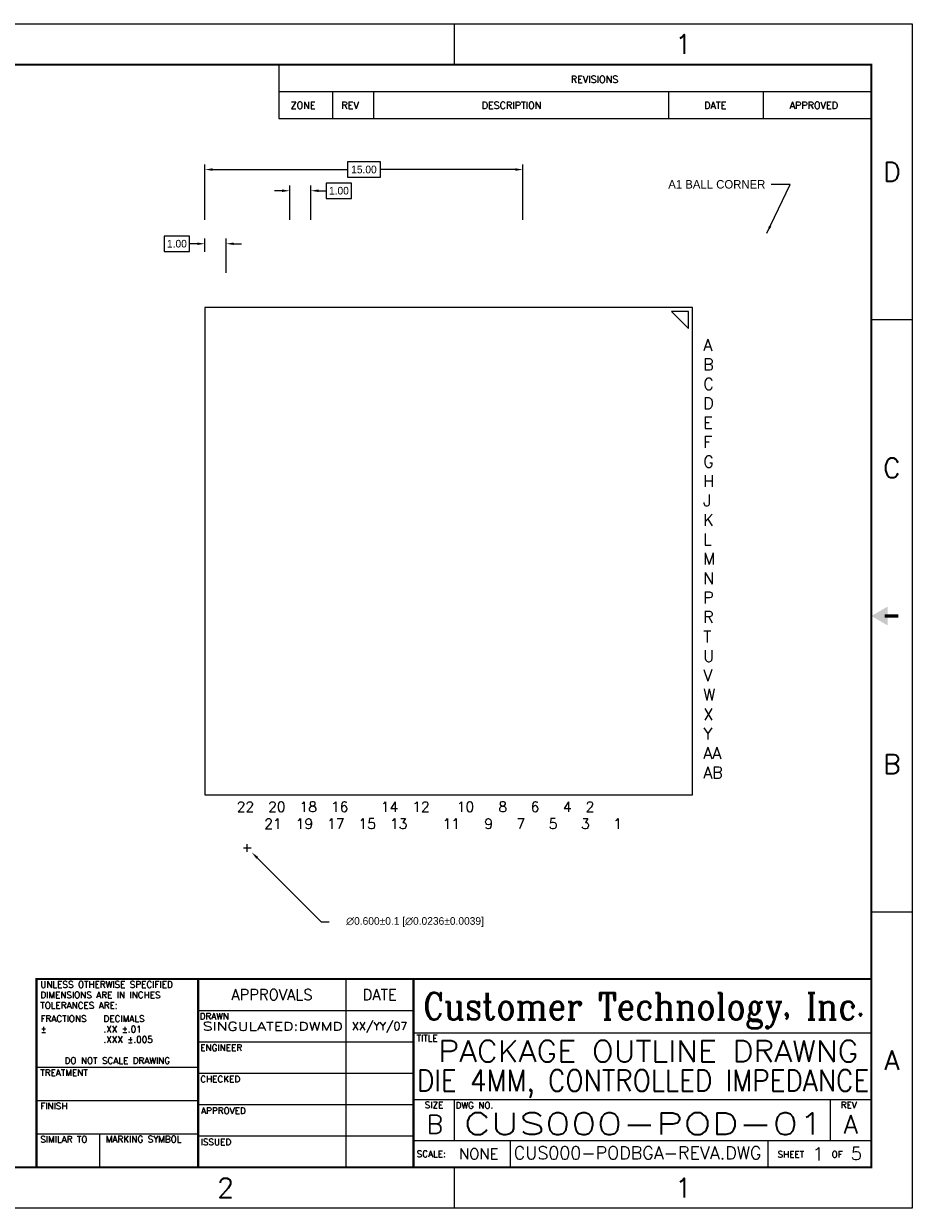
# Model space of a CAD drawing. Header units: millimetres. Extents: x -20 to 67, y -24 to 74.9.
# Tile 37 of 37: x 24.5 to 66.4, y 19 to 74.9. Entities that reach past the tile are written whole.
import ezdxf
from ezdxf.enums import TextEntityAlignment as Align

# ---------------------------------------------------------------- set-up
doc = ezdxf.new("R2010")
doc.units = ezdxf.units.MM
doc.header["$LTSCALE"] = 0.2
doc.header["$MEASUREMENT"] = 0
for name, color, linetype in [('00-TBlock', 7, 'Continuous'), ('01-TBlock', 7, 'Continuous'), ('COM-FS', 7, 'Continuous'), ('Dim', 7, 'Continuous'), ('Text', 7, 'Continuous')]:
    doc.layers.add(name, color=color, linetype=linetype)
doc.styles.add('Complex', font='complex.shx')
doc.styles.add('TBlock', font='simplex.shx')
doc.dimstyles.new('1X-Std-.1tol-Horiz', dxfattribs={"dimscale": 2, "dimtxt": 0.18, "dimasz": 0.18, "dimexe": 0.12, "dimexo": 0.0625, "dimgap": 0.09, "dimtad": 0, "dimtih": 1, "dimtoh": 1, "dimdec": 3, "dimzin": 1, "dimdsep": 46, "dimtxsty": 'Standard', "dimcen": 0.09, "dimadec": 0, "dimazin": 0, "dimtol": 1, "dimtp": 0.1, "dimtm": 0.1, "dimtfac": 1, "dimtdec": 3, "dimtofl": 0, "dimtmove": 0, "dimatfit": 3, "dimfxl": 1, "dimtolj": 1, "dimarcsym": 0})
doc.dimstyles.new('1X-Std-.2tol', dxfattribs={"dimscale": 2, "dimtxt": 0.18, "dimasz": 0.18, "dimexe": 0.12, "dimexo": 0.0625, "dimgap": 0.09, "dimtad": 0, "dimzin": 0, "dimdsep": 46, "dimtxsty": 'Standard', "dimcen": 0.09, "dimadec": 0, "dimazin": 0, "dimtol": 1, "dimtp": 0.2, "dimtm": 0.2, "dimtfac": 1, "dimtofl": 0, "dimtmove": 0, "dimatfit": 3, "dimfxl": 1, "dimtolj": 1, "dimtzin": 0, "dimarcsym": 0})
doc.dimstyles.new('1X-Std-RefBox', dxfattribs={"dimscale": 2, "dimtxt": 0.18, "dimasz": 0.18, "dimexe": 0.12, "dimexo": 0.0625, "dimgap": -0.09, "dimtad": 0, "dimtih": 1, "dimtoh": 1, "dimzin": 0, "dimdsep": 46, "dimtxsty": 'Standard', "dimcen": 0.09, "dimadec": 0, "dimazin": 0, "dimtp": 0.2, "dimtm": 0.2, "dimtfac": 1, "dimtofl": 0, "dimtmove": 0, "dimatfit": 3, "dimfxl": 1, "dimtolj": 1, "dimtzin": 0, "dimarcsym": 0})

# ---------------------------------------------------------------- blocks, each defined once
blk = doc.blocks.new('*D4')
at = {"layer": 'Defpoints', "color": 0, "lineweight": -3}
for p in [(34.788, 36.212), (35.212, 35.788)]:
    blk.add_point(p, dxfattribs=at)
at = {"layer": 'Dim', "color": 0, "lineweight": -2}
for p, q in [((34.82, 36), (35.18, 36)), ((35, 35.82), (35, 36.18)), ((38.5, 32.5), (35.467, 35.533)), ((38.86, 32.5), (38.5, 32.5))]:
    blk.add_line(p, q, dxfattribs=at)
at = {"layer": 'Dim', "color": 0, "lineweight": -3}
blk.add_solid([(35.509, 35.576), (35.424, 35.491), (35.212, 35.788)], dxfattribs=at)
at = {"layer": 'Dim', "color": 0, "insert": (42.91, 32.5), "char_height": 0.36, "attachment_point": 5}
blk.add_mtext('\\A1;∅0.600±0.1 [∅0.0236±0.0039]', dxfattribs=at)
blk = doc.blocks.new('*D5')
at = {"layer": 'Defpoints', "color": 0, "lineweight": -3}
for p in [(48, 68), (33, 65.5), (48, 65.5)]:
    blk.add_point(p, dxfattribs=at)
at = {"layer": 'Dim', "color": 0, "lineweight": -2}
for p, q in [((33, 65.625), (33, 68.24)), ((41.28, 68.36), (39.72, 68.36)), ((39.72, 68.36), (39.72, 67.64)), ((41.28, 67.64), (41.28, 68.36)), ((48, 65.625), (48, 68.24)), ((33.36, 68), (39.72, 68)), ((39.72, 67.64), (41.28, 67.64)), ((47.64, 68), (41.28, 68))]:
    blk.add_line(p, q, dxfattribs=at)
at = {"layer": 'Dim', "color": 0, "lineweight": -3}
for points in [[(33.36, 68.06), (33.36, 67.94), (33, 68)], [(47.64, 68.06), (47.64, 67.94), (48, 68)]]:
    blk.add_solid(points, dxfattribs=at)
at = {"layer": 'Dim', "color": 0, "insert": (40.5, 68), "char_height": 0.36, "attachment_point": 5}
blk.add_mtext('\\A1;15.00', dxfattribs=at)
blk = doc.blocks.new('*D14')
at = {"layer": 'Defpoints', "color": 0, "lineweight": -3}
for p in [(33, 64.5), (33, 64), (34, 63)]:
    blk.add_point(p, dxfattribs=at)
at = {"layer": 'Dim', "color": 0, "lineweight": -2}
for p, q in [((32.28, 64.86), (31.08, 64.86)), ((31.08, 64.86), (31.08, 64.14)), ((32.28, 64.14), (32.28, 64.86)), ((32.64, 64.5), (32.28, 64.5)), ((33, 64.125), (33, 64.74)), ((34, 63.125), (34, 64.74)), ((34.36, 64.5), (34.72, 64.5)), ((31.08, 64.14), (32.28, 64.14))]:
    blk.add_line(p, q, dxfattribs=at)
at = {"layer": 'Dim', "color": 0, "lineweight": -3}
for points in [[(32.64, 64.56), (32.64, 64.44), (33, 64.5)], [(34.36, 64.56), (34.36, 64.44), (34, 64.5)]]:
    blk.add_solid(points, dxfattribs=at)
at = {"layer": 'Dim', "color": 0, "insert": (31.68, 64.5), "char_height": 0.36, "attachment_point": 5}
blk.add_mtext('\\A1;1.00', dxfattribs=at)
blk = doc.blocks.new('*D7')
at = {"layer": 'Defpoints', "color": 0, "lineweight": -3}
for p in [(38, 67), (37, 65.5), (38, 65.5)]:
    blk.add_point(p, dxfattribs=at)
at = {"layer": 'Dim', "color": 0, "lineweight": -2}
for p, q in [((37, 65.625), (37, 67.24)), ((38, 65.625), (38, 67.24)), ((39.92, 67.36), (38.72, 67.36)), ((38.72, 67.36), (38.72, 66.64)), ((39.92, 66.64), (39.92, 67.36)), ((36.64, 67), (36.28, 67)), ((38.36, 67), (38.72, 67)), ((38.72, 66.64), (39.92, 66.64))]:
    blk.add_line(p, q, dxfattribs=at)
at = {"layer": 'Dim', "color": 0, "lineweight": -3}
for points in [[(36.64, 67.06), (36.64, 66.94), (37, 67)], [(38.36, 67.06), (38.36, 66.94), (38, 67)]]:
    blk.add_solid(points, dxfattribs=at)
at = {"layer": 'Dim', "color": 0, "insert": (39.32, 67), "char_height": 0.36, "attachment_point": 5}
blk.add_mtext('\\A1;1.00', dxfattribs=at)
blk = doc.blocks.new('ANSI_B-1')
at = {"layer": '01-TBlock'}
for p, q in [((0, 279.4), (431.8, 279.4)), ((323.85, 269.75), (323.85, 279.4)), ((431.8, 279.4), (431.8, 0)), ((282.45, 269.75), (282.45, 257.05)), ((282.45, 263.4), (422.15, 263.4)), ((295.15, 257.05), (295.15, 263.4)), ((304.8, 257.05), (304.8, 263.4)), ((374.4, 257.05), (374.4, 263.4)), ((396.75, 257.05), (396.75, 263.4)), ((282.45, 257.05), (422.15, 257.05)), ((431.8, 209.55), (422.15, 209.55)), ((431.8, 69.85), (422.15, 69.85)), ((298.2, 54.1), (298.2, 9.65)), ((263.4, 46.69), (314.2, 46.69)), ((263.4, 39.28), (314.2, 39.28)), ((314.2, 41.4), (422.15, 41.4)), ((225.3, 33.27), (263.4, 33.27)), ((263.4, 31.87), (314.2, 31.87)), ((225.3, 25.4), (263.4, 25.4)), ((314.2, 25.65), (422.15, 25.65)), ((323.85, 16), (323.85, 25.65)), ((412.5, 16), (412.5, 25.65)), ((263.4, 24.47), (314.2, 24.47)), ((225.3, 17.53), (263.4, 17.53)), ((240.22, 9.65), (240.22, 17.53)), ((263.4, 17.06), (314.2, 17.06)), ((314.2, 16), (422.15, 16)), ((337.07, 9.45), (337.07, 15.8)), ((397.81, 9.65), (397.81, 16)), ((323.85, 0), (323.85, 9.65)), ((431.8, 0), (0, 0))]:
    blk.add_line(p, q, dxfattribs=at)
at = {"layer": '01-TBlock', "const_width": 0.508}
blk.add_lwpolyline([(9.65, 269.75), (422.15, 269.75), (422.15, 9.65), (9.65, 9.65)], close=True, dxfattribs=at)
at = {"layer": '01-TBlock'}
for points, const_width in [([(428.5, 139.7), (425.32, 139.7)], 0.762), ([(422.15, 54.1), (225.3, 54.1), (225.3, 9.65)], 0.508), ([(263.4, 54.1), (263.4, 9.65)], 0.508), ([(314.2, 9.65), (314.2, 54.1)], 0.508)]:
    blk.add_lwpolyline(points, dxfattribs=dict(at, const_width=const_width))
blk.add_solid([(425.96, 137.49), (422.15, 139.7), (425.96, 137.49), (425.96, 141.91)], dxfattribs=at)
at = {"layer": '00-TBlock', "style": 'TBlock'}
blk.add_attdef('SHEETS', text='', height=3.05, dxfattribs=at).set_placement((418.62, 12.93), align=Align.MIDDLE)
at = {"layer": '01-TBlock', "style": 'TBlock'}
for s, height, p in [('1', 4.57, (377.82, 274.57)), ('D', 4.57, (426.97, 244.47)), ('C', 4.57, (426.97, 174.62)), ('B', 4.57, (426.97, 104.78)), ('APPROVALS', 2.54, (280.8, 50.4)), ('DATE', 2.54, (306.2, 50.4)), ('A', 4.57, (426.97, 34.92)), ('OF', 1.524, (414.09, 12.73)), ('2', 4.57, (269.88, 4.83)), ('1', 4.57, (377.82, 4.83))]:
    blk.add_text(s, height=height, dxfattribs=at).set_placement(p, align=Align.MIDDLE)
for s, height, p in [('REVISIONS', 1.651, (351.29, 265.49)), ('ZONE', 1.651, (285.21, 259.34)), ('REV', 1.651, (297.18, 259.34)), ('DESCRIPTION', 1.651, (330.25, 259.34)), ('DATE', 1.651, (382.72, 259.34)), ('APPROVED', 1.651, (402.88, 259.34)), ('TITLE', 1.524, (314.91, 39.37)), ('SIZE', 1.524, (316.85, 23.62)), ('DWG NO.', 1.524, (324.11, 23.52)), ('REV', 1.524, (414.93, 23.62))]:
    blk.add_text(s, height=height, dxfattribs=at).set_placement(p)
for s, p in [('UNLESS OTHERWISE SPECIFIED', (226.19, 52.79)), ('DIMENSIONS ARE IN INCHES', (226.19, 50.32)), ('TOLERANCES ARE:', (226.19, 47.85)), ('FRACTIONS', (226.25, 44.73)), ('DECIMALS', (241.09, 44.73)), ('DRAWN', (263.75, 45.3)), ('%%P', (226.25, 42.26)), ('.XX %%P.01', (241.09, 42.26)), ('.XXX %%P.005', (241.09, 39.8)), ('ENGINEER', (263.91, 37.87)), ('TREATMENT', (226.19, 32)), ('CHECKED', (263.91, 30.49)), ('FINISH', (226.19, 24.13)), ('APPROVED', (264.11, 23.02)), ('SIMILAR TO', (226.19, 16.26)), ('MARKING SYMBOL', (241.64, 16.31)), ('ISSUED', (264.01, 15.64)), ('SCALE:', (314.94, 12.83)), ('SHEET', (400.04, 12.73))]:
    blk.add_text(s, height=1.524, dxfattribs=at).set_placement(p, align=Align.MIDDLE_LEFT)
for s, height, p in [('DO NOT SCALE DRAWING', 1.524, (244.35, 34.83)), ('B', 4.32, (319.25, 19.81)), ('1', 3.05, (409.6, 12.83))]:
    blk.add_text(s, height=height, dxfattribs=at).set_placement(p, align=Align.MIDDLE_CENTER)
at = {"layer": '01-TBlock'}
for tag, height, style, width, p, p2 in [('COMPANY_NAME', 6.35, 'Complex', 1.302792, (316.5, 44.5), (420.5, 44.5)), ('DRAWN', 2.03, 'TBlock', 3.343562, (264.5, 41.91), (297.5, 41.91)), ('TITLE1', 5.08, 'TBlock', 4.817647, (320.04, 34.53), (419.1, 34.53)), ('ENGINEER', 2.03, 'TBlock', 2.40424, (264, 34.5), (297.5, 34.5)), ('TITLE2', 5.08, 'TBlock', 4.691489, (314.96, 27.6), (421.64, 27.6)), ('CHECKER', 2.03, 'TBlock', 2.527085, (264, 27.09), (297.5, 27.09)), ('XXX-XXXX-XXXX', 5.08, 'TBlock', 1.32097, (326, 17.4), (411, 17.4)), ('APPROVED_BY', 2.03, 'TBlock', 1.518468, (264, 19.68), (297.5, 19.68)), ('ISSUED_BY', 2.03, 'TBlock', 2.024624, (264, 12.27), (297.5, 12.27)), ('XXXXXXXATA.DWG', 3.05, 'TBlock', 1.479779, (337.82, 11.56), (396.24, 11.56))]:
    blk.add_attdef(tag, text='', height=height, dxfattribs=dict(at, style=style, width=width)).set_placement(p, p2, align=Align.FIT)
at = {"layer": '01-TBlock', "style": 'TBlock'}
blk.add_attdef('DS_DAT', text='', height=1.9, dxfattribs=at).set_placement((306.2, 42.99), align=Align.MIDDLE_CENTER)
for tag, height, p in [('ENG_DAT', 1.9, (306.2, 35.58)), ('CK_DAT', 1.9, (306.2, 28.17)), ('REVLO', 4.32, (417.32, 19.81)), ('AP_DAT', 1.9, (306.2, 20.76)), ('IS_DAT', 1.9, (306.2, 13.35)), ('NONE', 2.54, (329.56, 12.83))]:
    blk.add_attdef(tag, text='', height=height, dxfattribs=at).set_placement(p, align=Align.MIDDLE)

msp = doc.modelspace()

# ---------------------------------------------------------------- linework, layer by layer
at = {"layer": 'COM-FS', "linetype": 'Continuous'}
for p, q in [((56, 61.5), (33, 61.5)), ((33, 61.5), (33, 38.5)), ((56, 38.5), (56, 61.5)), ((33, 38.5), (56, 38.5))]:
    msp.add_line(p, q, dxfattribs=at)
at = {"layer": 'COM-FS'}
msp.add_lwpolyline([(55.8, 60.5), (55.8, 61.3), (55, 61.3)], close=True, dxfattribs=at)

# ---------------------------------------------------------------- block references
at = {"layer": '01-TBlock', "linetype": 'Continuous', "lineweight": -3}
ref = msp.add_blockref('ANSI_B-1', (-20, 19), dxfattribs=dict(at, xscale=0.2, yscale=0.2, zscale=0.2))
ref.add_attrib('COMPANY_NAME', 'Customer Technology, Inc.', dxfattribs={"height": 1.27, "style": 'Complex', "width": 0.754248}).set_placement((43.3, 27.9), (64.1, 27.9), align=Align.FIT)
ref.add_attrib('TITLE1', 'PACKAGE OUTLINE DRAWNG', dxfattribs={"height": 1.016, "style": 'TBlock', "width": 0.934932}).set_placement((44.008, 25.905723), (63.82, 25.905723), align=Align.FIT)
ref.add_attrib('TITLE2', 'DIE 4MM, CONTROLLED IMPEDANCE', dxfattribs={"height": 1.016, "style": 'TBlock', "width": 0.796029}).set_placement((42.992, 24.519761), (64.328, 24.519761), align=Align.FIT)
ref.add_attrib('XXX-XXXX-XXXX', 'CUS000-POD-01', dxfattribs={"height": 1.016, "style": 'TBlock', "width": 1.330977}).set_placement((45.2, 22.48), (62.2, 22.48), align=Align.FIT)
ref.add_attrib('REVLO', 'A', dxfattribs={"height": 0.8636, "style": 'TBlock'}).set_placement((63.4644, 22.9624), align=Align.MIDDLE)
ref.add_attrib('SHEETS', '5', dxfattribs={"layer": '00-TBlock', "height": 0.6096, "style": 'TBlock'}).set_placement((63.724824, 21.585628), align=Align.MIDDLE)
ref.add_attrib('XXXXXXXATA.DWG', 'CUS000-PODBGA-REVA.DWG', dxfattribs={"height": 0.6096, "style": 'TBlock', "width": 0.884615}).set_placement((47.564, 21.3114), (59.248, 21.3114), align=Align.FIT)
ref.add_attrib('NONE', 'NONE', dxfattribs={"height": 0.508, "style": 'TBlock'}).set_placement((45.912643, 21.5654), align=Align.MIDDLE)
ref.add_attrib('DRAWN', 'SINGULATED:DWMD', dxfattribs={"height": 0.4064, "style": 'TBlock', "width": 1.184178}).set_placement((32.9, 27.381204), (39.5, 27.381204), align=Align.FIT)
ref.add_attrib('DS_DAT', 'XX/YY/07', dxfattribs={"height": 0.381, "style": 'TBlock'}).set_placement((41.2394, 27.597646), align=Align.MIDDLE_CENTER)

# ---------------------------------------------------------------- texts
at = {"layer": 'Dim', "insert": (59.43, 67.3), "char_height": 0.4, "attachment_point": 6}
msp.add_mtext('A1 BALL CORNER', dxfattribs=at)
at = {"layer": 'Text', "linetype": 'Continuous', "style": 'Complex'}
for s, p in [('22  20  18  16   14  12   10   8   6   4  2', (34.5, 37.7)), ('21  19  17  15  13   11   9   7   5   3   1', (35.8, 36.9))]:
    msp.add_text(s, height=0.48, dxfattribs=at).set_placement(p)
at = {"layer": 'Text', "insert": (56.5, 60), "char_height": 0.55, "width": 1.7, "attachment_point": 1, "style": 'Complex'}
msp.add_mtext('A\\PB\\PC\\PD\\PE\\PF\\PG\\PH\\PJ\\PK\\PL\\PM\\PN\\PP\\PR\\PT\\PU\\PV\\PW\\PX\\PY\\PAA\\PAB', dxfattribs=at)

# ---------------------------------------------------------------- dimensions: what is measured, and where the dimension line sits
at = {"layer": 'Dim'}
for base, p1, p2, picture, middle in [((48, 68), (33, 65.5), (48, 65.5), '*D5', (40.5, 68)), ((38, 67), (37, 65.5), (38, 65.5), '*D7', (39.32, 67)), ((33, 64.5), (34, 63), (33, 64), '*D14', (31.68, 64.5))]:
    dim = msp.add_linear_dim(base=base, p1=p1, p2=p2, dimstyle='1X-Std-RefBox', dxfattribs=at)
    dim.commit()
    dim.dimension.update_dxf_attribs({"geometry": picture, "text_midpoint": middle})
dim = msp.add_diameter_dim_2p(p1=(34.787868, 36.212132), p2=(35.212132, 35.787868), dimstyle='1X-Std-.1tol-Horiz', dxfattribs=at)
dim.commit()
dim.dimension.update_dxf_attribs({"geometry": '*D4', "text_midpoint": (42.91, 32.5), "dimtype": 131})

# ---------------------------------------------------------------- leaders
msp.add_leader([(59.5, 65), (60.6, 67.3), (59.7, 67.3)], dimstyle='1X-Std-.2tol', dxfattribs=at)

doc.saveas('drawing.dxf')
